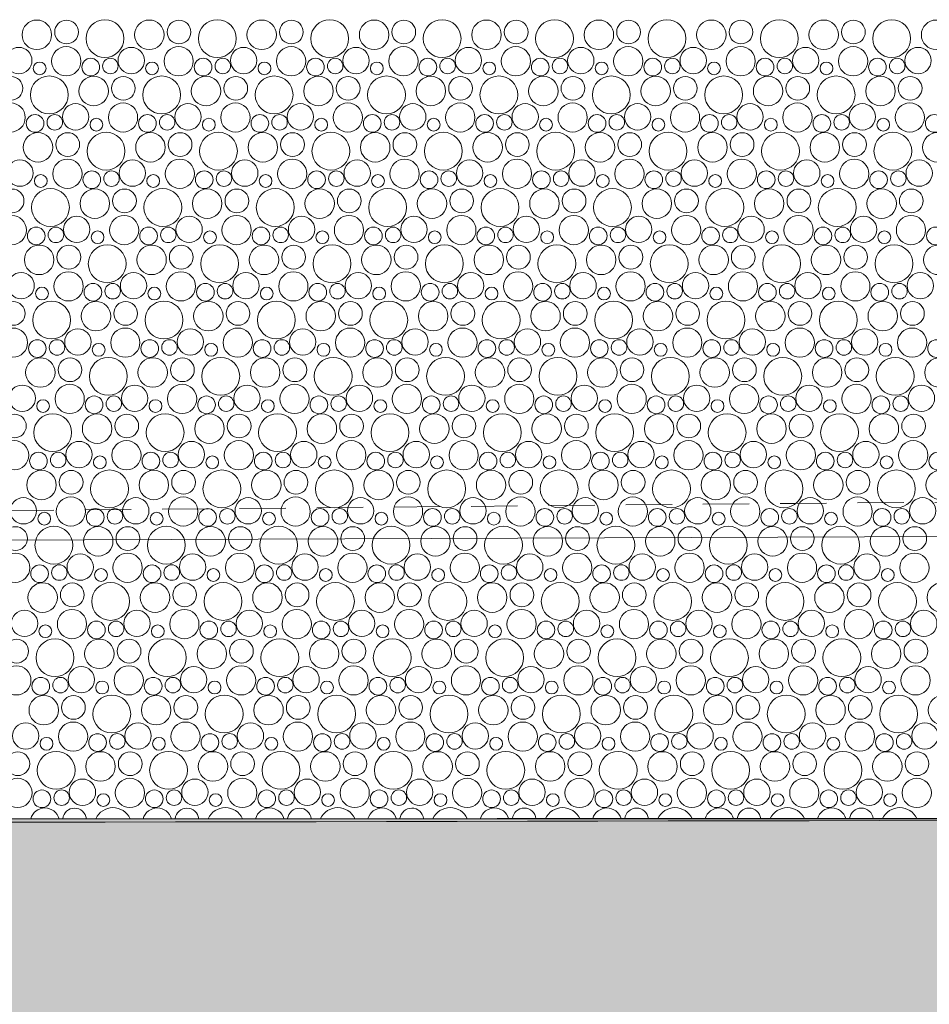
# Model space of a CAD drawing. Header units: metres. Extents: x -167 to 262, y -186 to 508.
# Tile 109 of 256: x 61.52 to 64.46, y 13.3 to 16.48. Entities that reach past the tile are written whole.
import ezdxf

# ---------------------------------------------------------------- set-up
doc = ezdxf.new("R2010")
doc.units = ezdxf.units.M
doc.header["$MEASUREMENT"] = 0
doc.linetypes.add('Strichlinie eng', pattern=[0.23, 0.15, -0.08])
doc.layers.add('60 Auffüllung', color=7, linetype='Continuous')
doc.layers.add('70 Kanal', color=7, linetype='Continuous')
pattern_1 = [(0, (27236.1321, 33357.27905), (0, 0.779422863), [0.04875, -0.40125]), (0, (27236.3571, 33357.66876), (0, 0.779422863), [0.04875, -0.40125]), (60, (27236.1321, 33357.27905), (-0.675, 0.389711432), [0.04875, -0.40125]), (60, (27236.5821, 33357.27905), (-0.675, 0.389711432), [0.04875, -0.40125]), (120, (27236.18084, 33357.27905), (0.675, 0.389711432), [0.04875, -0.40125]), (120, (27236.63084, 33357.27905), (0.675, 0.389711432), [0.04875, -0.40125]), (0, (27236.1321, 33357.35405), (0, 0.15), [0, -0.15, 0, -0.225]), (45, (27236.2071, 33357.35405), (-0.1060660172, 0.1060660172), [0, -0.1125, 0, -0.1875])]

# ---------------------------------------------------------------- blocks, each defined once
blk = doc.blocks.new('*X54', base_point=(27236.1321, 33357.279))
at = {"layer": '60 Auffüllung', "color": 7, "linetype": 'Continuous', "lineweight": 18, "true_color": 0xefefef}
for centre, radius in [((61.5772, 16.4344), 0.0477), ((61.6733, 16.4433), 0.0384), ((61.7974, 16.422), 0.0612), ((61.9409, 16.4344), 0.0477), ((62.037, 16.4433), 0.0384), ((62.1611, 16.422), 0.0612), ((62.3046, 16.4344), 0.0477), ((62.4007, 16.4433), 0.0384), ((62.5248, 16.422), 0.0612), ((62.6684, 16.4344), 0.0477), ((62.7644, 16.4433), 0.0384), ((62.8885, 16.422), 0.0612), ((63.0321, 16.4344), 0.0477), ((63.1281, 16.4433), 0.0384), ((63.2522, 16.422), 0.0612), ((63.3958, 16.4344), 0.0477), ((63.4918, 16.4433), 0.0384), ((63.6159, 16.422), 0.0612), ((63.7595, 16.4344), 0.0477), ((63.8555, 16.4433), 0.0384), ((63.9796, 16.422), 0.0612), ((64.1232, 16.4344), 0.0477), ((64.2192, 16.4433), 0.0384), ((64.3433, 16.422), 0.0612), ((64.4869, 16.4344), 0.0477), ((61.5188, 16.3511), 0.0426), ((61.6722, 16.3489), 0.0473), ((61.8825, 16.3511), 0.0426), ((62.036, 16.3489), 0.0473), ((62.2462, 16.3511), 0.0426), ((62.3997, 16.3489), 0.0473), ((62.6099, 16.3511), 0.0426), ((62.7634, 16.3489), 0.0473), ((62.9736, 16.3511), 0.0426), ((63.1271, 16.3489), 0.0473), ((63.3373, 16.3511), 0.0426), ((63.4908, 16.3489), 0.0473), ((63.701, 16.3511), 0.0426), ((63.8545, 16.3489), 0.0473), ((64.0647, 16.3511), 0.0426), ((64.2182, 16.3489), 0.0473), ((64.4284, 16.3511), 0.0426), ((61.5861, 16.3256), 0.0207), ((61.7513, 16.3298), 0.0286), ((61.8151, 16.3333), 0.0251), ((61.9499, 16.3256), 0.0207), ((62.115, 16.3298), 0.0286), ((62.1788, 16.3333), 0.0251), ((62.3136, 16.3256), 0.0207), ((62.4787, 16.3298), 0.0286), ((62.5425, 16.3333), 0.0251), ((62.6773, 16.3256), 0.0207), ((62.8424, 16.3298), 0.0286), ((62.9062, 16.3333), 0.0251), ((63.041, 16.3256), 0.0207), ((63.2061, 16.3298), 0.0286), ((63.2699, 16.3333), 0.0251), ((63.4047, 16.3256), 0.0207), ((63.5698, 16.3298), 0.0286), ((63.6336, 16.3333), 0.0251), ((63.7684, 16.3256), 0.0207), ((63.9335, 16.3298), 0.0286), ((63.9974, 16.3333), 0.0251), ((64.1321, 16.3256), 0.0207), ((64.2972, 16.3298), 0.0286), ((64.3611, 16.3333), 0.0251), ((61.4933, 16.2613), 0.0384), ((61.6174, 16.24), 0.0612), ((61.7609, 16.2524), 0.0477), ((61.857, 16.2613), 0.0384), ((61.9811, 16.24), 0.0612), ((62.1246, 16.2524), 0.0477), ((62.2207, 16.2613), 0.0384), ((62.3448, 16.24), 0.0612), ((62.4884, 16.2524), 0.0477), ((62.5844, 16.2613), 0.0384), ((62.7085, 16.24), 0.0612), ((62.8521, 16.2524), 0.0477), ((62.9481, 16.2613), 0.0384), ((63.0722, 16.24), 0.0612), ((63.2158, 16.2524), 0.0477), ((63.3118, 16.2613), 0.0384), ((63.4359, 16.24), 0.0612), ((63.5795, 16.2524), 0.0477), ((63.6755, 16.2613), 0.0384), ((63.7996, 16.24), 0.0612), ((63.9432, 16.2524), 0.0477), ((64.0392, 16.2613), 0.0384), ((64.1633, 16.24), 0.0612), ((64.3069, 16.2524), 0.0477), ((64.4029, 16.2613), 0.0384), ((61.4922, 16.1669), 0.0473), ((61.7025, 16.1691), 0.0426), ((61.856, 16.1669), 0.0473), ((62.0662, 16.1691), 0.0426), ((62.2197, 16.1669), 0.0473), ((62.4299, 16.1691), 0.0426), ((62.5834, 16.1669), 0.0473), ((62.7936, 16.1691), 0.0426), ((62.9471, 16.1669), 0.0473), ((63.1573, 16.1691), 0.0426), ((63.3108, 16.1669), 0.0473), ((63.521, 16.1691), 0.0426), ((63.6745, 16.1669), 0.0473), ((63.8847, 16.1691), 0.0426), ((64.0382, 16.1669), 0.0473), ((64.2484, 16.1691), 0.0426), ((64.4019, 16.1669), 0.0473), ((61.5713, 16.1478), 0.0286), ((61.6351, 16.1513), 0.0251), ((61.935, 16.1478), 0.0286), ((61.9988, 16.1513), 0.0251), ((62.2987, 16.1478), 0.0286), ((62.3625, 16.1513), 0.0251), ((62.6624, 16.1478), 0.0286), ((62.7262, 16.1513), 0.0251), ((63.0261, 16.1478), 0.0286), ((63.0899, 16.1513), 0.0251), ((63.3898, 16.1478), 0.0286), ((63.4536, 16.1513), 0.0251), ((63.7535, 16.1478), 0.0286), ((63.8174, 16.1513), 0.0251), ((64.1172, 16.1478), 0.0286), ((64.1811, 16.1513), 0.0251), ((64.4809, 16.1478), 0.0286), ((61.7699, 16.1436), 0.0207), ((62.1336, 16.1436), 0.0207), ((62.4973, 16.1436), 0.0207), ((62.861, 16.1436), 0.0207), ((63.2247, 16.1436), 0.0207), ((63.5884, 16.1436), 0.0207), ((63.9521, 16.1436), 0.0207), ((64.3158, 16.1436), 0.0207), ((61.5809, 16.0704), 0.0477), ((61.677, 16.0793), 0.0384), ((61.8011, 16.058), 0.0612), ((61.9446, 16.0704), 0.0477), ((62.0407, 16.0793), 0.0384), ((62.1648, 16.058), 0.0612), ((62.3084, 16.0704), 0.0477), ((62.4044, 16.0793), 0.0384), ((62.5285, 16.058), 0.0612), ((62.6721, 16.0704), 0.0477), ((62.7681, 16.0793), 0.0384), ((62.8922, 16.058), 0.0612), ((63.0358, 16.0704), 0.0477), ((63.1318, 16.0793), 0.0384), ((63.2559, 16.058), 0.0612), ((63.3995, 16.0704), 0.0477), ((63.4955, 16.0793), 0.0384), ((63.6196, 16.058), 0.0612), ((63.7632, 16.0704), 0.0477), ((63.8592, 16.0793), 0.0384), ((63.9833, 16.058), 0.0612), ((64.1269, 16.0704), 0.0477), ((64.2229, 16.0793), 0.0384), ((64.347, 16.058), 0.0612), ((64.4906, 16.0704), 0.0477), ((61.5225, 15.9871), 0.0426), ((61.676, 15.9849), 0.0473), ((61.8862, 15.9871), 0.0426), ((62.0397, 15.9849), 0.0473), ((62.2499, 15.9871), 0.0426), ((62.4034, 15.9849), 0.0473), ((62.6136, 15.9871), 0.0426), ((62.7671, 15.9849), 0.0473), ((62.9773, 15.9871), 0.0426), ((63.1308, 15.9849), 0.0473), ((63.341, 15.9871), 0.0426), ((63.4945, 15.9849), 0.0473), ((63.7047, 15.9871), 0.0426), ((63.8582, 15.9849), 0.0473), ((64.0684, 15.9871), 0.0426), ((64.2219, 15.9849), 0.0473), ((64.4321, 15.9871), 0.0426), ((61.755, 15.9658), 0.0286), ((61.8188, 15.9693), 0.0251), ((62.1187, 15.9658), 0.0286), ((62.1825, 15.9693), 0.0251), ((62.4824, 15.9658), 0.0286), ((62.5462, 15.9693), 0.0251), ((62.8461, 15.9658), 0.0286), ((62.9099, 15.9693), 0.0251), ((63.2098, 15.9658), 0.0286), ((63.2736, 15.9693), 0.0251), ((63.5735, 15.9658), 0.0286), ((63.6374, 15.9693), 0.0251), ((63.9372, 15.9658), 0.0286), ((64.0011, 15.9693), 0.0251), ((64.3009, 15.9658), 0.0286), ((64.3648, 15.9693), 0.0251), ((61.5899, 15.9616), 0.0207), ((61.9536, 15.9616), 0.0207), ((62.3173, 15.9616), 0.0207), ((62.681, 15.9616), 0.0207), ((63.0447, 15.9616), 0.0207), ((63.4084, 15.9616), 0.0207), ((63.7721, 15.9616), 0.0207), ((64.1358, 15.9616), 0.0207), ((61.497, 15.8973), 0.0384), ((61.6211, 15.876), 0.0612), ((61.7646, 15.8885), 0.0477), ((61.8607, 15.8973), 0.0384), ((61.9848, 15.876), 0.0612), ((62.1284, 15.8885), 0.0477), ((62.2244, 15.8973), 0.0384), ((62.3485, 15.876), 0.0612), ((62.4921, 15.8885), 0.0477), ((62.5881, 15.8973), 0.0384), ((62.7122, 15.876), 0.0612), ((62.8558, 15.8885), 0.0477), ((62.9518, 15.8973), 0.0384), ((63.0759, 15.876), 0.0612), ((63.2195, 15.8885), 0.0477), ((63.3155, 15.8973), 0.0384), ((63.4396, 15.876), 0.0612), ((63.5832, 15.8885), 0.0477), ((63.6792, 15.8973), 0.0384), ((63.8033, 15.876), 0.0612), ((63.9469, 15.8885), 0.0477), ((64.0429, 15.8973), 0.0384), ((64.167, 15.876), 0.0612), ((64.3106, 15.8885), 0.0477), ((64.4066, 15.8973), 0.0384), ((61.496, 15.8029), 0.0473), ((61.7062, 15.8051), 0.0426), ((61.8597, 15.8029), 0.0473), ((62.0699, 15.8051), 0.0426), ((62.2234, 15.8029), 0.0473), ((62.4336, 15.8051), 0.0426), ((62.5871, 15.8029), 0.0473), ((62.7973, 15.8051), 0.0426), ((62.9508, 15.8029), 0.0473), ((63.161, 15.8051), 0.0426), ((63.3145, 15.8029), 0.0473), ((63.5247, 15.8051), 0.0426), ((63.6782, 15.8029), 0.0473), ((63.8884, 15.8051), 0.0426), ((64.0419, 15.8029), 0.0473), ((64.2521, 15.8051), 0.0426), ((64.4056, 15.8029), 0.0473), ((61.575, 15.7838), 0.0286), ((61.6388, 15.7873), 0.0251), ((61.7736, 15.7797), 0.0207), ((61.9387, 15.7838), 0.0286), ((62.0025, 15.7873), 0.0251), ((62.1373, 15.7797), 0.0207), ((62.3024, 15.7838), 0.0286), ((62.3662, 15.7873), 0.0251), ((62.501, 15.7797), 0.0207), ((62.6661, 15.7838), 0.0286), ((62.7299, 15.7873), 0.0251), ((62.8647, 15.7797), 0.0207), ((63.0298, 15.7838), 0.0286), ((63.0936, 15.7873), 0.0251), ((63.2284, 15.7797), 0.0207), ((63.3935, 15.7838), 0.0286), ((63.4574, 15.7873), 0.0251), ((63.5921, 15.7797), 0.0207), ((63.7572, 15.7838), 0.0286), ((63.8211, 15.7873), 0.0251), ((63.9558, 15.7797), 0.0207), ((64.1209, 15.7838), 0.0286), ((64.1848, 15.7873), 0.0251), ((64.3195, 15.7797), 0.0207), ((64.4846, 15.7838), 0.0286), ((61.5846, 15.7065), 0.0477), ((61.6807, 15.7153), 0.0384), ((61.8048, 15.694), 0.0612), ((61.9484, 15.7065), 0.0477), ((62.0444, 15.7153), 0.0384), ((62.1685, 15.694), 0.0612), ((62.3121, 15.7065), 0.0477), ((62.4081, 15.7153), 0.0384), ((62.5322, 15.694), 0.0612), ((62.6758, 15.7065), 0.0477), ((62.7718, 15.7153), 0.0384), ((62.8959, 15.694), 0.0612), ((63.0395, 15.7065), 0.0477), ((63.1355, 15.7153), 0.0384), ((63.2596, 15.694), 0.0612), ((63.4032, 15.7065), 0.0477), ((63.4992, 15.7153), 0.0384), ((63.6233, 15.694), 0.0612), ((63.7669, 15.7065), 0.0477), ((63.8629, 15.7153), 0.0384), ((63.987, 15.694), 0.0612), ((64.1306, 15.7065), 0.0477), ((64.2266, 15.7153), 0.0384), ((64.3507, 15.694), 0.0612), ((64.4943, 15.7065), 0.0477), ((61.5262, 15.6231), 0.0426), ((61.6797, 15.6209), 0.0473), ((61.8899, 15.6231), 0.0426), ((62.0434, 15.6209), 0.0473), ((62.2536, 15.6231), 0.0426), ((62.4071, 15.6209), 0.0473), ((62.6173, 15.6231), 0.0426), ((62.7708, 15.6209), 0.0473), ((62.981, 15.6231), 0.0426), ((63.1345, 15.6209), 0.0473), ((63.3447, 15.6231), 0.0426), ((63.4982, 15.6209), 0.0473), ((63.7084, 15.6231), 0.0426), ((63.8619, 15.6209), 0.0473), ((64.0721, 15.6231), 0.0426), ((64.2256, 15.6209), 0.0473), ((64.4358, 15.6231), 0.0426), ((61.5936, 15.5977), 0.0207), ((61.7587, 15.6018), 0.0286), ((61.8225, 15.6053), 0.0251), ((61.9573, 15.5977), 0.0207), ((62.1224, 15.6018), 0.0286), ((62.1862, 15.6053), 0.0251), ((62.321, 15.5977), 0.0207), ((62.4861, 15.6018), 0.0286), ((62.5499, 15.6053), 0.0251), ((62.6847, 15.5977), 0.0207), ((62.8498, 15.6018), 0.0286), ((62.9136, 15.6053), 0.0251), ((63.0484, 15.5977), 0.0207), ((63.2135, 15.6018), 0.0286), ((63.2774, 15.6053), 0.0251), ((63.4121, 15.5977), 0.0207), ((63.5772, 15.6018), 0.0286), ((63.6411, 15.6053), 0.0251), ((63.7758, 15.5977), 0.0207), ((63.9409, 15.6018), 0.0286), ((64.0048, 15.6053), 0.0251), ((64.1395, 15.5977), 0.0207), ((64.3046, 15.6018), 0.0286), ((64.3685, 15.6053), 0.0251), ((61.5007, 15.5333), 0.0384), ((61.6248, 15.512), 0.0612), ((61.7684, 15.5245), 0.0477), ((61.8644, 15.5333), 0.0384), ((61.9885, 15.512), 0.0612), ((62.1321, 15.5245), 0.0477), ((62.2281, 15.5333), 0.0384), ((62.3522, 15.512), 0.0612), ((62.4958, 15.5245), 0.0477), ((62.5918, 15.5333), 0.0384), ((62.7159, 15.512), 0.0612), ((62.8595, 15.5245), 0.0477), ((62.9555, 15.5333), 0.0384), ((63.0796, 15.512), 0.0612), ((63.2232, 15.5245), 0.0477), ((63.3192, 15.5333), 0.0384), ((63.4433, 15.512), 0.0612), ((63.5869, 15.5245), 0.0477), ((63.6829, 15.5333), 0.0384), ((63.807, 15.512), 0.0612), ((63.9506, 15.5245), 0.0477), ((64.0466, 15.5333), 0.0384), ((64.1707, 15.512), 0.0612), ((64.3143, 15.5245), 0.0477), ((64.4103, 15.5333), 0.0384), ((61.4997, 15.4389), 0.0473), ((61.7099, 15.4411), 0.0426), ((61.8634, 15.4389), 0.0473), ((62.0736, 15.4411), 0.0426), ((62.2271, 15.4389), 0.0473), ((62.4373, 15.4411), 0.0426), ((62.5908, 15.4389), 0.0473), ((62.801, 15.4411), 0.0426), ((62.9545, 15.4389), 0.0473), ((63.1647, 15.4411), 0.0426), ((63.3182, 15.4389), 0.0473), ((63.5284, 15.4411), 0.0426), ((63.6819, 15.4389), 0.0473), ((63.8921, 15.4411), 0.0426), ((64.0456, 15.4389), 0.0473), ((64.2558, 15.4411), 0.0426), ((64.4093, 15.4389), 0.0473), ((61.5787, 15.4198), 0.0286), ((61.6425, 15.4234), 0.0251), ((61.9424, 15.4198), 0.0286), ((62.0062, 15.4234), 0.0251), ((62.3061, 15.4198), 0.0286), ((62.3699, 15.4234), 0.0251), ((62.6698, 15.4198), 0.0286), ((62.7336, 15.4234), 0.0251), ((63.0335, 15.4198), 0.0286), ((63.0974, 15.4234), 0.0251), ((63.3972, 15.4198), 0.0286), ((63.4611, 15.4234), 0.0251), ((63.7609, 15.4198), 0.0286), ((63.8248, 15.4234), 0.0251), ((64.1246, 15.4198), 0.0286), ((64.1885, 15.4234), 0.0251), ((64.4884, 15.4198), 0.0286), ((61.7773, 15.4157), 0.0207), ((62.141, 15.4157), 0.0207), ((62.5047, 15.4157), 0.0207), ((62.8684, 15.4157), 0.0207), ((63.2321, 15.4157), 0.0207), ((63.5958, 15.4157), 0.0207), ((63.9595, 15.4157), 0.0207), ((64.3232, 15.4157), 0.0207), ((61.5884, 15.3425), 0.0477), ((61.6844, 15.3513), 0.0384), ((61.8085, 15.33), 0.0612), ((61.9521, 15.3425), 0.0477), ((62.0481, 15.3513), 0.0384), ((62.1722, 15.33), 0.0612), ((62.3158, 15.3425), 0.0477), ((62.4118, 15.3513), 0.0384), ((62.5359, 15.33), 0.0612), ((62.6795, 15.3425), 0.0477), ((62.7755, 15.3513), 0.0384), ((62.8996, 15.33), 0.0612), ((63.0432, 15.3425), 0.0477), ((63.1392, 15.3513), 0.0384), ((63.2633, 15.33), 0.0612), ((63.4069, 15.3425), 0.0477), ((63.5029, 15.3513), 0.0384), ((63.627, 15.33), 0.0612), ((63.7706, 15.3425), 0.0477), ((63.8666, 15.3513), 0.0384), ((63.9907, 15.33), 0.0612), ((64.1343, 15.3425), 0.0477), ((64.2303, 15.3513), 0.0384), ((64.3545, 15.33), 0.0612), ((64.498, 15.3425), 0.0477), ((61.5299, 15.2591), 0.0426), ((61.6834, 15.2569), 0.0473), ((61.8936, 15.2591), 0.0426), ((62.0471, 15.2569), 0.0473), ((62.2573, 15.2591), 0.0426), ((62.4108, 15.2569), 0.0473), ((62.621, 15.2591), 0.0426), ((62.7745, 15.2569), 0.0473), ((62.9847, 15.2591), 0.0426), ((63.1382, 15.2569), 0.0473), ((63.3484, 15.2591), 0.0426), ((63.5019, 15.2569), 0.0473), ((63.7121, 15.2591), 0.0426), ((63.8656, 15.2569), 0.0473), ((64.0758, 15.2591), 0.0426), ((64.2293, 15.2569), 0.0473), ((64.4396, 15.2591), 0.0426), ((61.5973, 15.2337), 0.0207), ((61.7624, 15.2378), 0.0286), ((61.8262, 15.2414), 0.0251), ((61.961, 15.2337), 0.0207), ((62.1261, 15.2378), 0.0286), ((62.1899, 15.2414), 0.0251), ((62.3247, 15.2337), 0.0207), ((62.4898, 15.2378), 0.0286), ((62.5536, 15.2414), 0.0251), ((62.6884, 15.2337), 0.0207), ((62.8535, 15.2378), 0.0286), ((62.9174, 15.2414), 0.0251), ((63.0521, 15.2337), 0.0207), ((63.2172, 15.2378), 0.0286), ((63.2811, 15.2414), 0.0251), ((63.4158, 15.2337), 0.0207), ((63.5809, 15.2378), 0.0286), ((63.6448, 15.2414), 0.0251), ((63.7795, 15.2337), 0.0207), ((63.9446, 15.2378), 0.0286), ((64.0085, 15.2414), 0.0251), ((64.1432, 15.2337), 0.0207), ((64.3084, 15.2378), 0.0286), ((64.3722, 15.2414), 0.0251), ((61.5044, 15.1693), 0.0384), ((61.6285, 15.148), 0.0612), ((61.7721, 15.1605), 0.0477), ((61.8681, 15.1693), 0.0384), ((61.9922, 15.148), 0.0612), ((62.1358, 15.1605), 0.0477), ((62.2318, 15.1693), 0.0384), ((62.3559, 15.148), 0.0612), ((62.4995, 15.1605), 0.0477), ((62.5955, 15.1693), 0.0384), ((62.7196, 15.148), 0.0612), ((62.8632, 15.1605), 0.0477), ((62.9592, 15.1693), 0.0384), ((63.0833, 15.148), 0.0612), ((63.2269, 15.1605), 0.0477), ((63.3229, 15.1693), 0.0384), ((63.447, 15.148), 0.0612), ((63.5906, 15.1605), 0.0477), ((63.6866, 15.1693), 0.0384), ((63.8107, 15.148), 0.0612), ((63.9543, 15.1605), 0.0477), ((64.0503, 15.1693), 0.0384), ((64.1745, 15.148), 0.0612), ((64.318, 15.1605), 0.0477), ((64.4141, 15.1693), 0.0384), ((61.5034, 15.0749), 0.0473), ((61.7136, 15.0771), 0.0426), ((61.8671, 15.0749), 0.0473), ((62.0773, 15.0771), 0.0426), ((62.2308, 15.0749), 0.0473), ((62.441, 15.0771), 0.0426), ((62.5945, 15.0749), 0.0473), ((62.8047, 15.0771), 0.0426), ((62.9582, 15.0749), 0.0473), ((63.1684, 15.0771), 0.0426), ((63.3219, 15.0749), 0.0473), ((63.5321, 15.0771), 0.0426), ((63.6856, 15.0749), 0.0473), ((63.8958, 15.0771), 0.0426), ((64.0493, 15.0749), 0.0473), ((64.2596, 15.0771), 0.0426), ((64.413, 15.0749), 0.0473), ((61.5824, 15.0558), 0.0286), ((61.6462, 15.0594), 0.0251), ((61.781, 15.0517), 0.0207), ((61.9461, 15.0558), 0.0286), ((62.0099, 15.0594), 0.0251), ((62.1447, 15.0517), 0.0207), ((62.3098, 15.0558), 0.0286), ((62.3736, 15.0594), 0.0251), ((62.5084, 15.0517), 0.0207), ((62.6735, 15.0558), 0.0286), ((62.7374, 15.0594), 0.0251), ((62.8721, 15.0517), 0.0207), ((63.0372, 15.0558), 0.0286), ((63.1011, 15.0594), 0.0251), ((63.2358, 15.0517), 0.0207), ((63.4009, 15.0558), 0.0286), ((63.4648, 15.0594), 0.0251), ((63.5995, 15.0517), 0.0207), ((63.7646, 15.0558), 0.0286), ((63.8285, 15.0594), 0.0251), ((63.9632, 15.0517), 0.0207), ((64.1284, 15.0558), 0.0286), ((64.1922, 15.0594), 0.0251), ((64.3269, 15.0517), 0.0207), ((64.4921, 15.0558), 0.0286), ((61.5921, 14.9785), 0.0477), ((61.6881, 14.9873), 0.0384), ((61.8122, 14.966), 0.0612), ((61.9558, 14.9785), 0.0477), ((62.0518, 14.9873), 0.0384), ((62.1759, 14.966), 0.0612), ((62.3195, 14.9785), 0.0477), ((62.4155, 14.9873), 0.0384), ((62.5396, 14.966), 0.0612), ((62.6832, 14.9785), 0.0477), ((62.7792, 14.9873), 0.0384), ((62.9033, 14.966), 0.0612), ((63.0469, 14.9785), 0.0477), ((63.1429, 14.9873), 0.0384), ((63.267, 14.966), 0.0612), ((63.4106, 14.9785), 0.0477), ((63.5066, 14.9873), 0.0384), ((63.6307, 14.966), 0.0612), ((63.7743, 14.9785), 0.0477), ((63.8703, 14.9873), 0.0384), ((63.9945, 14.966), 0.0612), ((64.138, 14.9785), 0.0477), ((64.2341, 14.9873), 0.0384), ((64.3582, 14.966), 0.0612), ((64.5017, 14.9785), 0.0477), ((61.5336, 14.8951), 0.0426), ((61.6871, 14.8929), 0.0473), ((61.8973, 14.8951), 0.0426), ((62.0508, 14.8929), 0.0473), ((62.261, 14.8951), 0.0426), ((62.4145, 14.8929), 0.0473), ((62.6247, 14.8951), 0.0426), ((62.7782, 14.8929), 0.0473), ((62.9884, 14.8951), 0.0426), ((63.1419, 14.8929), 0.0473), ((63.3521, 14.8951), 0.0426), ((63.5056, 14.8929), 0.0473), ((63.7158, 14.8951), 0.0426), ((63.8693, 14.8929), 0.0473), ((64.0796, 14.8951), 0.0426), ((64.233, 14.8929), 0.0473), ((64.4433, 14.8951), 0.0426), ((61.7661, 14.8738), 0.0286), ((61.8299, 14.8774), 0.0251), ((62.1298, 14.8738), 0.0286), ((62.1936, 14.8774), 0.0251), ((62.4935, 14.8738), 0.0286), ((62.5574, 14.8774), 0.0251), ((62.8572, 14.8738), 0.0286), ((62.9211, 14.8774), 0.0251), ((63.2209, 14.8738), 0.0286), ((63.2848, 14.8774), 0.0251), ((63.5846, 14.8738), 0.0286), ((63.6485, 14.8774), 0.0251), ((63.9484, 14.8738), 0.0286), ((64.0122, 14.8774), 0.0251), ((64.3121, 14.8738), 0.0286), ((64.3759, 14.8774), 0.0251), ((61.601, 14.8697), 0.0207), ((61.9647, 14.8697), 0.0207), ((62.3284, 14.8697), 0.0207), ((62.6921, 14.8697), 0.0207), ((63.0558, 14.8697), 0.0207), ((63.4195, 14.8697), 0.0207), ((63.7832, 14.8697), 0.0207), ((64.1469, 14.8697), 0.0207), ((61.5081, 14.8053), 0.0384), ((61.6322, 14.784), 0.0612), ((61.7758, 14.7965), 0.0477), ((61.8718, 14.8053), 0.0384), ((61.9959, 14.784), 0.0612), ((62.1395, 14.7965), 0.0477), ((62.2355, 14.8053), 0.0384), ((62.3596, 14.784), 0.0612), ((62.5032, 14.7965), 0.0477), ((62.5992, 14.8053), 0.0384), ((62.7233, 14.784), 0.0612), ((62.8669, 14.7965), 0.0477), ((62.9629, 14.8053), 0.0384), ((63.087, 14.784), 0.0612), ((63.2306, 14.7965), 0.0477), ((63.3266, 14.8053), 0.0384), ((63.4507, 14.784), 0.0612), ((63.5943, 14.7965), 0.0477), ((63.6903, 14.8053), 0.0384), ((63.8145, 14.784), 0.0612), ((63.958, 14.7965), 0.0477), ((64.0541, 14.8053), 0.0384), ((64.1782, 14.784), 0.0612), ((64.3217, 14.7965), 0.0477), ((64.4178, 14.8053), 0.0384), ((61.5071, 14.7109), 0.0473), ((61.7173, 14.7131), 0.0426), ((61.8708, 14.7109), 0.0473), ((62.081, 14.7131), 0.0426), ((62.2345, 14.7109), 0.0473), ((62.4447, 14.7131), 0.0426), ((62.5982, 14.7109), 0.0473), ((62.8084, 14.7131), 0.0426), ((62.9619, 14.7109), 0.0473), ((63.1721, 14.7131), 0.0426), ((63.3256, 14.7109), 0.0473), ((63.5358, 14.7131), 0.0426), ((63.6893, 14.7109), 0.0473), ((63.8996, 14.7131), 0.0426), ((64.053, 14.7109), 0.0473), ((64.2633, 14.7131), 0.0426), ((64.4167, 14.7109), 0.0473), ((61.5861, 14.6918), 0.0286), ((61.6499, 14.6954), 0.0251), ((61.9498, 14.6918), 0.0286), ((62.0136, 14.6954), 0.0251), ((62.3135, 14.6918), 0.0286), ((62.3774, 14.6954), 0.0251), ((62.6772, 14.6918), 0.0286), ((62.7411, 14.6954), 0.0251), ((63.0409, 14.6918), 0.0286), ((63.1048, 14.6954), 0.0251), ((63.4046, 14.6918), 0.0286), ((63.4685, 14.6954), 0.0251), ((63.7684, 14.6918), 0.0286), ((63.8322, 14.6954), 0.0251), ((64.1321, 14.6918), 0.0286), ((64.1959, 14.6954), 0.0251), ((61.7847, 14.6877), 0.0207), ((62.1484, 14.6877), 0.0207), ((62.5121, 14.6877), 0.0207), ((62.8758, 14.6877), 0.0207), ((63.2395, 14.6877), 0.0207), ((63.6032, 14.6877), 0.0207), ((63.9669, 14.6877), 0.0207), ((64.3306, 14.6877), 0.0207), ((61.5958, 14.6145), 0.0477), ((61.6918, 14.6233), 0.0384), ((61.8159, 14.602), 0.0612), ((61.9595, 14.6145), 0.0477), ((62.0555, 14.6233), 0.0384), ((62.1796, 14.602), 0.0612), ((62.3232, 14.6145), 0.0477), ((62.4192, 14.6233), 0.0384), ((62.5433, 14.602), 0.0612), ((62.6869, 14.6145), 0.0477), ((62.7829, 14.6233), 0.0384), ((62.907, 14.602), 0.0612), ((63.0506, 14.6145), 0.0477), ((63.1466, 14.6233), 0.0384), ((63.2707, 14.602), 0.0612), ((63.4143, 14.6145), 0.0477), ((63.5103, 14.6233), 0.0384), ((63.6345, 14.602), 0.0612), ((63.778, 14.6145), 0.0477), ((63.8741, 14.6233), 0.0384), ((63.9982, 14.602), 0.0612), ((64.1417, 14.6145), 0.0477), ((64.2378, 14.6233), 0.0384), ((64.3619, 14.602), 0.0612), ((64.5054, 14.6145), 0.0477), ((61.5373, 14.5311), 0.0426), ((61.6908, 14.5289), 0.0473), ((61.901, 14.5311), 0.0426), ((62.0545, 14.5289), 0.0473), ((62.2647, 14.5311), 0.0426), ((62.4182, 14.5289), 0.0473), ((62.6284, 14.5311), 0.0426), ((62.7819, 14.5289), 0.0473), ((62.9921, 14.5311), 0.0426), ((63.1456, 14.5289), 0.0473), ((63.3558, 14.5311), 0.0426), ((63.5093, 14.5289), 0.0473), ((63.7196, 14.5311), 0.0426), ((63.873, 14.5289), 0.0473), ((64.0833, 14.5311), 0.0426), ((64.2367, 14.5289), 0.0473), ((64.447, 14.5311), 0.0426), ((61.6047, 14.5057), 0.0207), ((61.7698, 14.5098), 0.0286), ((61.8336, 14.5134), 0.0251), ((61.9684, 14.5057), 0.0207), ((62.1335, 14.5098), 0.0286), ((62.1974, 14.5134), 0.0251), ((62.3321, 14.5057), 0.0207), ((62.4972, 14.5098), 0.0286), ((62.5611, 14.5134), 0.0251), ((62.6958, 14.5057), 0.0207), ((62.8609, 14.5098), 0.0286), ((62.9248, 14.5134), 0.0251), ((63.0595, 14.5057), 0.0207), ((63.2246, 14.5098), 0.0286), ((63.2885, 14.5134), 0.0251), ((63.4232, 14.5057), 0.0207), ((63.5884, 14.5098), 0.0286), ((63.6522, 14.5134), 0.0251), ((63.7869, 14.5057), 0.0207), ((63.9521, 14.5098), 0.0286), ((64.0159, 14.5134), 0.0251), ((64.1506, 14.5057), 0.0207), ((64.3158, 14.5098), 0.0286), ((64.3796, 14.5134), 0.0251), ((61.5118, 14.4413), 0.0384), ((61.6359, 14.42), 0.0612), ((61.7795, 14.4325), 0.0477), ((61.8755, 14.4413), 0.0384), ((61.9996, 14.42), 0.0612), ((62.1432, 14.4325), 0.0477), ((62.2392, 14.4413), 0.0384), ((62.3633, 14.42), 0.0612), ((62.5069, 14.4325), 0.0477), ((62.6029, 14.4413), 0.0384), ((62.727, 14.42), 0.0612), ((62.8706, 14.4325), 0.0477), ((62.9666, 14.4413), 0.0384), ((63.0907, 14.42), 0.0612), ((63.2343, 14.4325), 0.0477), ((63.3303, 14.4413), 0.0384), ((63.4545, 14.42), 0.0612), ((63.598, 14.4325), 0.0477), ((63.6941, 14.4413), 0.0384), ((63.8182, 14.42), 0.0612), ((63.9617, 14.4325), 0.0477), ((64.0578, 14.4413), 0.0384), ((64.1819, 14.42), 0.0612), ((64.3254, 14.4325), 0.0477), ((64.4215, 14.4413), 0.0384), ((61.5108, 14.3469), 0.0473), ((61.721, 14.3491), 0.0426), ((61.8745, 14.3469), 0.0473), ((62.0847, 14.3491), 0.0426), ((62.2382, 14.3469), 0.0473), ((62.4484, 14.3491), 0.0426), ((62.6019, 14.3469), 0.0473), ((62.8121, 14.3491), 0.0426), ((62.9656, 14.3469), 0.0473), ((63.1758, 14.3491), 0.0426), ((63.3293, 14.3469), 0.0473), ((63.5396, 14.3491), 0.0426), ((63.693, 14.3469), 0.0473), ((63.9033, 14.3491), 0.0426), ((64.0567, 14.3469), 0.0473), ((64.267, 14.3491), 0.0426), ((64.4204, 14.3469), 0.0473), ((61.5898, 14.3278), 0.0286), ((61.6536, 14.3314), 0.0251), ((61.7884, 14.3237), 0.0207), ((61.9535, 14.3278), 0.0286), ((62.0174, 14.3314), 0.0251), ((62.1521, 14.3237), 0.0207), ((62.3172, 14.3278), 0.0286), ((62.3811, 14.3314), 0.0251), ((62.5158, 14.3237), 0.0207), ((62.6809, 14.3278), 0.0286), ((62.7448, 14.3314), 0.0251), ((62.8795, 14.3237), 0.0207), ((63.0446, 14.3278), 0.0286), ((63.1085, 14.3314), 0.0251), ((63.2432, 14.3237), 0.0207), ((63.4084, 14.3278), 0.0286), ((63.4722, 14.3314), 0.0251), ((63.6069, 14.3237), 0.0207), ((63.7721, 14.3278), 0.0286), ((63.8359, 14.3314), 0.0251), ((63.9706, 14.3237), 0.0207), ((64.1358, 14.3278), 0.0286), ((64.1996, 14.3314), 0.0251), ((64.3343, 14.3237), 0.0207), ((61.5995, 14.2505), 0.0477), ((61.6955, 14.2593), 0.0384), ((61.8196, 14.238), 0.0612), ((61.9632, 14.2505), 0.0477), ((62.0592, 14.2593), 0.0384), ((62.1833, 14.238), 0.0612), ((62.3269, 14.2505), 0.0477), ((62.4229, 14.2593), 0.0384), ((62.547, 14.238), 0.0612), ((62.6906, 14.2505), 0.0477), ((62.7866, 14.2593), 0.0384), ((62.9107, 14.238), 0.0612), ((63.0543, 14.2505), 0.0477), ((63.1503, 14.2593), 0.0384), ((63.2745, 14.238), 0.0612), ((63.418, 14.2505), 0.0477), ((63.5141, 14.2593), 0.0384), ((63.6382, 14.238), 0.0612), ((63.7817, 14.2505), 0.0477), ((63.8778, 14.2593), 0.0384), ((64.0019, 14.238), 0.0612), ((64.1454, 14.2505), 0.0477), ((64.2415, 14.2593), 0.0384), ((64.3656, 14.238), 0.0612), ((64.5091, 14.2505), 0.0477), ((61.541, 14.1671), 0.0426), ((61.6945, 14.1649), 0.0473), ((61.9047, 14.1671), 0.0426), ((62.0582, 14.1649), 0.0473), ((62.2684, 14.1671), 0.0426), ((62.4219, 14.1649), 0.0473), ((62.6321, 14.1671), 0.0426), ((62.7856, 14.1649), 0.0473), ((62.9958, 14.1671), 0.0426), ((63.1493, 14.1649), 0.0473), ((63.3596, 14.1671), 0.0426), ((63.513, 14.1649), 0.0473), ((63.7233, 14.1671), 0.0426), ((63.8767, 14.1649), 0.0473), ((64.087, 14.1671), 0.0426), ((64.2404, 14.1649), 0.0473), ((64.4507, 14.1671), 0.0426), ((61.7735, 14.1458), 0.0286), ((61.8374, 14.1494), 0.0251), ((62.1372, 14.1458), 0.0286), ((62.2011, 14.1494), 0.0251), ((62.5009, 14.1458), 0.0286), ((62.5648, 14.1494), 0.0251), ((62.8646, 14.1458), 0.0286), ((62.9285, 14.1494), 0.0251), ((63.2284, 14.1458), 0.0286), ((63.2922, 14.1494), 0.0251), ((63.5921, 14.1458), 0.0286), ((63.6559, 14.1494), 0.0251), ((63.9558, 14.1458), 0.0286), ((64.0196, 14.1494), 0.0251), ((64.3195, 14.1458), 0.0286), ((64.3833, 14.1494), 0.0251), ((61.6084, 14.1417), 0.0207), ((61.9721, 14.1417), 0.0207), ((62.3358, 14.1417), 0.0207), ((62.6995, 14.1417), 0.0207), ((63.0632, 14.1417), 0.0207), ((63.4269, 14.1417), 0.0207), ((63.7906, 14.1417), 0.0207), ((64.1543, 14.1417), 0.0207), ((61.5155, 14.0773), 0.0384), ((61.6396, 14.056), 0.0612), ((61.7832, 14.0685), 0.0477), ((61.8792, 14.0773), 0.0384), ((62.0033, 14.056), 0.0612), ((62.1469, 14.0685), 0.0477), ((62.2429, 14.0773), 0.0384), ((62.367, 14.056), 0.0612), ((62.5106, 14.0685), 0.0477), ((62.6066, 14.0773), 0.0384), ((62.7307, 14.056), 0.0612), ((62.8743, 14.0685), 0.0477), ((62.9703, 14.0773), 0.0384), ((63.0945, 14.056), 0.0612), ((63.238, 14.0685), 0.0477), ((63.3341, 14.0773), 0.0384), ((63.4582, 14.056), 0.0612), ((63.6017, 14.0685), 0.0477), ((63.6978, 14.0773), 0.0384), ((63.8219, 14.056), 0.0612), ((63.9654, 14.0685), 0.0477), ((64.0615, 14.0773), 0.0384), ((64.1856, 14.056), 0.0612), ((64.3291, 14.0685), 0.0477), ((64.4252, 14.0773), 0.0384), ((61.5145, 13.9829), 0.0473), ((61.7247, 13.9851), 0.0426), ((61.8782, 13.9829), 0.0473), ((62.0884, 13.9851), 0.0426), ((62.2419, 13.9829), 0.0473), ((62.4521, 13.9851), 0.0426), ((62.6056, 13.9829), 0.0473), ((62.8158, 13.9851), 0.0426), ((62.9693, 13.9829), 0.0473), ((63.1796, 13.9851), 0.0426), ((63.333, 13.9829), 0.0473), ((63.5433, 13.9851), 0.0426), ((63.6967, 13.9829), 0.0473), ((63.907, 13.9851), 0.0426), ((64.0604, 13.9829), 0.0473), ((64.2707, 13.9851), 0.0426), ((64.4242, 13.9829), 0.0473), ((61.5935, 13.9638), 0.0286), ((61.6574, 13.9674), 0.0251), ((61.7921, 13.9597), 0.0207), ((61.9572, 13.9638), 0.0286), ((62.0211, 13.9674), 0.0251), ((62.1558, 13.9597), 0.0207), ((62.3209, 13.9638), 0.0286), ((62.3848, 13.9674), 0.0251), ((62.5195, 13.9597), 0.0207), ((62.6846, 13.9638), 0.0286), ((62.7485, 13.9674), 0.0251), ((62.8832, 13.9597), 0.0207), ((63.0484, 13.9638), 0.0286), ((63.1122, 13.9674), 0.0251), ((63.2469, 13.9597), 0.0207), ((63.4121, 13.9638), 0.0286), ((63.4759, 13.9674), 0.0251), ((63.6106, 13.9597), 0.0207), ((63.7758, 13.9638), 0.0286), ((63.8396, 13.9674), 0.0251), ((63.9743, 13.9597), 0.0207), ((64.1395, 13.9638), 0.0286), ((64.2033, 13.9674), 0.0251), ((64.3381, 13.9597), 0.0207)]:
    blk.add_circle(centre, radius, dxfattribs=at)
for centre, radius, start, end in [((61.6032, 13.8865), 0.0477, 15.7545, 164.2751), ((61.6992, 13.8953), 0.0384, 6.2226, 173.8069), ((61.8233, 13.874), 0.0612, 24.5877, 155.4419), ((61.9669, 13.8865), 0.0477, 15.8716, 164.158), ((62.0629, 13.8953), 0.0384, 6.3636, 173.6659), ((62.187, 13.874), 0.0612, 24.6843, 155.3453), ((62.3306, 13.8865), 0.0477, 15.9888, 164.0408), ((62.4266, 13.8953), 0.0384, 6.5047, 173.5249), ((62.5507, 13.874), 0.0612, 24.781, 155.2486), ((62.6943, 13.8865), 0.0477, 16.106, 163.9235), ((62.7903, 13.8953), 0.0384, 6.6458, 173.3838), ((62.9145, 13.874), 0.0612, 24.8777, 155.1518), ((63.058, 13.8865), 0.0477, 16.2233, 163.8062), ((63.1541, 13.8953), 0.0384, 6.7869, 173.2427), ((63.2782, 13.874), 0.0612, 24.9745, 155.055), ((63.4217, 13.8865), 0.0477, 16.3407, 163.6888), ((63.5178, 13.8953), 0.0384, 6.928, 173.1015), ((63.6419, 13.874), 0.0612, 25.0715, 154.9581), ((63.7854, 13.8865), 0.0477, 16.4582, 163.5714), ((63.8815, 13.8953), 0.0384, 7.0693, 172.9603), ((64.0056, 13.874), 0.0612, 25.1684, 154.8611), ((64.1491, 13.8865), 0.0477, 16.5757, 163.4539), ((64.2452, 13.8953), 0.0384, 7.2105, 172.8191), ((64.3693, 13.874), 0.0612, 25.2655, 154.7641)]:
    blk.add_arc(centre, radius, start, end, dxfattribs=at)

msp = doc.modelspace()

# ---------------------------------------------------------------- hatches: boundary and pattern name
at = {"layer": '60 Auffüllung', "linetype": 'Continuous', "lineweight": 18, "true_color": 0xefefef}
h = msp.add_hatch(dxfattribs=at)
h.set_pattern_fill('Erde_1_0001', style=0, pattern_type=2)
h.set_pattern_definition(pattern_1)
h.paths.add_polyline_path([(2.3366, 24.8593), (2.3419, 13.496, 0.033836), (8.8613, 14.0911, 0.026308), (13.8582, 15.1616, -0.024635), (17.3411, 16.2775), (17.3411, 24.6258), (15.3411, 24.6258), (15.3411, 30.4887), (17.3411, 30.4887), (17.3411, 43.9997), (58.1625, 43.9997), (58.1625, 45.7494), (101.6632, 45.7486), (101.6702, 49.0078), (2.342, 49.0078)])
h.paths.add_polyline_path([(9.5982, 27.1903), (4.651, 27.1903), (4.651, 42.9257), (4.651, 43.8257), (9.5982, 43.8257), (9.5982, 42.9257)], flags=0)
h.paths.add_polyline_path([(14.4618, 25.704, -0.414214), (13.8618, 26.304, -0.414214), (14.4618, 26.904, -0.414214), (15.0618, 26.304, -0.414214)], flags=0)
at = {"layer": '60 Auffüllung', "linetype": 'Continuous', "lineweight": 0, "true_color": 0x2f2f2f}
h = msp.add_hatch(color=250, dxfattribs=at)
h.paths.add_polyline_path([(2.3409, 13.4985), (1.8996, 10.6182), (12.9264, 10.2421, -0.077405), (15.9349, 12.5372), (25.2153, 11.5301), (38.1353, 11.4923), (46.2513, 11.4685), (57.0841, 11.5818), (67.862, 11.6571), (76.412, 11.6885), (82.9507, 11.7068), (93.9145, 11.5507), (102.398, 11.4299), (107.4441, 11.3581), (113.3769, 14.8027), (130.1209, 14.5059), (129.8961, 18.9037), (111.8888, 18.8341), (104.1664, 14.3084), (101.2139, 14.2726), (93.9145, 14.1841), (82.9382, 14.0511), (75.6718, 13.9913), (66.4156, 13.8991), (59.4652, 13.8989), (58.0268, 13.9009), (45.9833, 13.9179), (38.1463, 13.7223), (25.1893, 13.3988), (19.9799, 13.9151), (17.3405, 13.7246), (17.3411, 16.2775, 0.026085), (13.8581, 15.1616, -0.059875)])
h.paths.add_polyline_path([(2.3445, 12.7955, -0.414214), (2.9445, 13.3955, -0.414214), (3.5445, 12.7955, -0.434997), (2.9023, 12.1969, -0.393731)], flags=0)
h.paths.add_polyline_path([(3.9155, 12.164, -0.414214), (4.5155, 12.764, -0.414214), (5.1155, 12.164, -0.414214), (4.5155, 11.564, -0.414214)], flags=0)
at = {"layer": '60 Auffüllung', "linetype": 'Continuous', "lineweight": 18, "true_color": 0xefefef}
h = msp.add_hatch(dxfattribs=at)
h.set_pattern_fill('Erde_1_0001', style=0, pattern_type=2)
h.set_pattern_definition(pattern_1)
h.paths.add_polyline_path([(12.994, 10.312), (14.7291, 10.2998), (25.3102, 10.2257), (39.1513, 10.2903), (46.2349, 10.3337), (57.5596, 10.3552), (68.1422, 10.3851), (76.1491, 10.4298), (85.9785, 10.4533), (86.9884, 10.4556), (90.2553, 10.4614), (103.5312, 10.4849), (110.2905, 10.4969), (113.2595, 14.7346), (107.4441, 11.3581), (100.4467, 11.4577), (93.9145, 11.5507), (82.9507, 11.7068), (76.412, 11.6885), (65.4271, 11.6481), (59.5992, 11.5935), (46.2513, 11.4685), (37.9788, 11.4927), (25.2153, 11.5301), (15.9349, 12.5372, 0.077405)])

# ---------------------------------------------------------------- linework, layer by layer
at = {"layer": '60 Auffüllung', "color": 8, "linetype": 'Continuous', "lineweight": 18, "flags": 128}
msp.add_lwpolyline([(58.1625, 43.9997), (58.1625, 45.7501), (66.6638, 45.7501), (66.6619, 37.5), (66.663, 36.0005), (66.6657, 18.7482), (66.6671, 13.9007), (59.4652, 13.8989), (59.4625, 23.1797), (59.4625, 37.0289), (58.1625, 37.0289)], close=True, dxfattribs=at)
msp.add_lwpolyline([(2.3409, 13.4985, 0.033836), (8.8602, 14.0936, 0.026308), (13.8571, 15.164, -0.03493), (18.8239, 16.6434, -0.039795), (24.4787, 17.2928), (45.8912, 17.6068), (66.6301, 17.6524), (86.5092, 17.758), (111.366, 17.867), (111.3727, 14.9671), (86.7165, 14.91), (66.7489, 14.8202), (46.0288, 14.7398), (25.1216, 14.3369), (19.9788, 13.9175, 0.086004), (15.9339, 12.5396, 0.076037), (12.9254, 10.2445), (1.8985, 10.6206)], format="xyb", close=True, dxfattribs=at)
msp.add_lwpolyline([(25.1893, 13.3988), (38.1463, 13.7223), (45.9833, 13.9179), (58.0268, 13.9009), (59.4652, 13.8989), (66.4156, 13.8991), (75.6718, 13.9913), (82.9382, 14.0511), (93.9145, 14.1841), (101.2139, 14.2726), (104.1664, 14.3084)], dxfattribs=at)
at = {"layer": '70 Kanal', "color": 2, "linetype": 'Strichlinie eng', "lineweight": 18, "true_color": 0xf5f500}
msp.add_arc((85.5664, -2661.3063), 2676.3119, 89.6239411, 91.2983054, dxfattribs=at)
at = {"layer": '70 Kanal', "color": 1, "linetype": 'Continuous', "lineweight": 18, "true_color": 0xf50000}
msp.add_arc((57.9428, 2541.3283), 2527.4426, 269.7258955, 271.0479232, dxfattribs=at)

# ---------------------------------------------------------------- block references
at = {"layer": '60 Auffüllung', "color": 8, "lineweight": 18}
msp.add_blockref('*X54', (27236.1321, 33357.279), dxfattribs=at)

doc.saveas('drawing.dxf')
